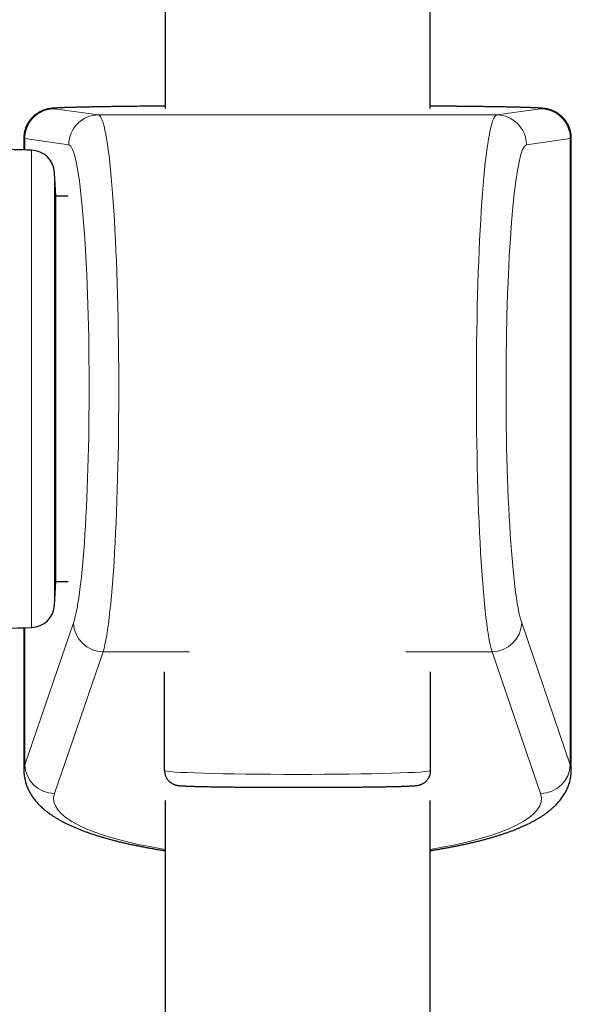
# Model space of a CAD drawing. Header units: millimetres. Extents: x 8 to 969, y 12 to 960.
# Tile 13 of 256: x 379 to 416, y 575 to 642. Entities that reach past the tile are written whole.
import ezdxf

# ---------------------------------------------------------------- set-up
doc = ezdxf.new("R2010")
doc.units = ezdxf.units.MM

msp = doc.modelspace()

# ---------------------------------------------------------------- linework, layer by layer
at = {"color": 7, "linetype": 'Continuous', "lineweight": 30}
for p, q in [((406.721, 635.672), (406.721, 924.47)), ((388.921, 781.239), (388.921, 635.672)), ((379.429, 633.672), (379.429, 632.886)), ((416.212, 591.213), (416.212, 633.672)), ((381.576, 629.774), (381.493, 631.355)), ((382.418, 629.774), (381.576, 629.774)), ((381.576, 603.874), (381.576, 629.774)), ((381.493, 602.293), (381.576, 603.874)), ((381.576, 603.874), (382.418, 603.874)), ((379.429, 600.762), (379.429, 591.213)), ((388.881, 591.166), (388.881, 597.804)), ((406.76, 591.166), (406.76, 597.804)), ((388.921, 589.153), (388.921, 328.666)), ((406.721, 328.666), (406.721, 589.153))]:
    msp.add_line(p, q, dxfattribs=at)
at = {"color": 252, "linetype": 'Continuous', "lineweight": 0}
for p, q in [((381.488, 635.655), (384.44, 635.241)), ((411.202, 635.241), (414.154, 635.655)), ((384.44, 635.241), (411.202, 635.241)), ((379.495, 633.655), (379.495, 632.884)), ((382.447, 633.242), (379.495, 633.655)), ((416.146, 633.655), (413.194, 633.242)), ((416.146, 633.655), (416.146, 591.556)), ((379.943, 600.777), (379.943, 632.871)), ((381.493, 631.355), (381.493, 602.293)), ((379.495, 591.556), (382.763, 601.09)), ((412.878, 601.09), (416.146, 591.556)), ((379.495, 600.764), (379.495, 591.556)), ((384.756, 599.149), (381.488, 589.615)), ((384.756, 599.149), (390.557, 599.149)), ((405.084, 599.149), (410.885, 599.149)), ((414.154, 589.615), (410.885, 599.149))]:
    msp.add_line(p, q, dxfattribs=at)
for centre, radius, start, end in [((381.494, 633.656), 1.999, 90.16805, 180.03349), ((414.148, 633.656), 1.999, 359.96651, 89.8319), ((384.446, 633.243), 1.999, 90.16806, 180.0335), ((411.196, 633.243), 1.999, 359.9665, 89.83194), ((384.777, 601.164), 2.016, 182.10494, 269.39341), ((410.864, 601.164), 2.016, 270.60661, 357.89506), ((381.509, 591.63), 2.016, 182.10487, 269.39351), ((414.132, 591.63), 2.016, 270.60654, 357.89513)]:
    msp.add_arc(centre, radius, start, end, dxfattribs=at)
at = {"color": 7, "linetype": 'Continuous', "lineweight": 30}
for centre, radius, start, end in [((364.846, 133.099), 500, 88.26968, 88.53757), ((379.895, 631.271), 1.6, 3, 88.26968), ((379.895, 602.377), 1.6, 271.73032, 357), ((364.846, 1100.549), 500, 271.30285, 271.73032)]:
    msp.add_arc(centre, radius, start, end, dxfattribs=at)
at = {"color": 252, "linetype": 'Continuous', "lineweight": 0}
for centre, major_axis, ratio, start_param, end_param in [((397.821, 635.672), (16.392, 0), 0.011892, 2.144756, 3.226257), ((397.821, 635.672), (16.392, 0), 0.011892, 6.198521, 7.280022), ((384.423, 616.927), (0, 18.315), 0.0756, 3.384281, 6.271294), ((411.218, 616.927), (0, 18.315), 0.0756, 0.011891, 2.898905), ((397.821, 633.672), (18.392, 0), 0.010599, 3.141593, 3.226257), ((397.821, 633.672), (18.392, 0), 0.010599, 6.198521, 6.283185), ((382.43, 616.927), (0, 16.315), 0.084868, 3.384281, 6.271294), ((413.211, 616.927), (0, 16.315), 0.084868, 0.011891, 2.898905), ((397.821, 591.213), (18.392, 0), 0.220646, 3.056928, 3.141599), ((397.821, 591.166), (8.939, 0), 0.029047, 3.141593, 6.283185), ((397.821, 591.213), (18.392, 0), 0.220646, 0.000003, 0.084665), ((397.821, 589.272), (16.392, 0), 0.247568, 3.056928, 4.13843), ((397.821, 589.272), (16.392, 0), 0.247568, 5.286348, 6.36785)]:
    msp.add_ellipse(centre, major_axis=major_axis, ratio=ratio, start_param=start_param, end_param=end_param, dxfattribs=at)
at = {"color": 7, "linetype": 'Continuous', "lineweight": 30}
for points, knots in [([(388.921, 635.835), (388.864, 635.835), (388.717, 635.834), (388.482, 635.832), (388.216, 635.83), (387.954, 635.827), (387.696, 635.825), (387.442, 635.823), (387.192, 635.82), (386.946, 635.818), (386.704, 635.815), (386.466, 635.812), (386.233, 635.81), (386.004, 635.807), (385.78, 635.804), (385.56, 635.801), (385.345, 635.798), (385.135, 635.795), (384.93, 635.792), (384.729, 635.789), (384.534, 635.786), (384.344, 635.783), (384.159, 635.78), (383.979, 635.776), (383.804, 635.773), (383.634, 635.77), (383.47, 635.766), (383.312, 635.763), (383.158, 635.759), (383.01, 635.756), (382.868, 635.752), (382.731, 635.749), (382.599, 635.745), (382.473, 635.741), (382.352, 635.737), (382.237, 635.733), (382.127, 635.729), (382.022, 635.725), (381.922, 635.721), (381.826, 635.717), (381.734, 635.712), (381.645, 635.707), (381.556, 635.702), (381.463, 635.695), (381.379, 635.688), (381.307, 635.681), (381.255, 635.675), (381.211, 635.669), (381.169, 635.663), (381.129, 635.656), (381.088, 635.649), (381.048, 635.641), (381.007, 635.632), (380.964, 635.622), (380.919, 635.61), (380.873, 635.597), (380.824, 635.582), (380.771, 635.564), (380.716, 635.543), (380.657, 635.52), (380.594, 635.492), (380.527, 635.459), (380.456, 635.422), (380.383, 635.379), (380.307, 635.33), (380.23, 635.275), (380.154, 635.215), (380.078, 635.149), (380.004, 635.078), (379.933, 635.002), (379.866, 634.922), (379.803, 634.838), (379.743, 634.75), (379.688, 634.659), (379.638, 634.565), (379.592, 634.465), (379.549, 634.358), (379.512, 634.246), (379.482, 634.133), (379.458, 634.019), (379.441, 633.905), (379.432, 633.79), (379.428, 633.713), (379.429, 633.673), (379.429, 633.672)], [0, 0, 0, 0, 0.010848, 0.028342, 0.045838, 0.063335, 0.080835, 0.098337, 0.115842, 0.133349, 0.15086, 0.168373, 0.18589, 0.203411, 0.220936, 0.238465, 0.256, 0.273541, 0.291088, 0.308642, 0.326204, 0.343776, 0.361357, 0.378951, 0.396557, 0.414178, 0.431817, 0.449476, 0.467159, 0.48487, 0.502613, 0.520395, 0.538224, 0.55611, 0.574068, 0.592113, 0.610271, 0.628575, 0.647074, 0.665838, 0.684982, 0.7047, 0.725354, 0.747763, 0.774517, 0.790511, 0.801321, 0.810452, 0.818207, 0.824924, 0.830851, 0.836173, 0.841032, 0.845547, 0.849814, 0.853919, 0.857941, 0.861946, 0.865978, 0.870102, 0.874373, 0.878832, 0.88351, 0.888413, 0.893529, 0.898826, 0.904267, 0.909815, 0.91544, 0.921118, 0.926833, 0.932573, 0.938332, 0.944103, 0.949883, 0.955669, 0.962093, 0.968486, 0.97483, 0.981128, 0.987381, 0.993591, 0.999761, 1, 1, 1, 1]), ([(416.212, 633.672), (416.212, 633.707), (416.211, 633.779), (416.201, 633.889), (416.186, 634), (416.165, 634.109), (416.138, 634.216), (416.105, 634.321), (416.067, 634.423), (416.024, 634.522), (415.976, 634.618), (415.923, 634.711), (415.866, 634.8), (415.804, 634.885), (415.739, 634.965), (415.671, 635.042), (415.601, 635.114), (415.528, 635.18), (415.454, 635.242), (415.379, 635.299), (415.304, 635.35), (415.231, 635.396), (415.159, 635.436), (415.091, 635.471), (415.026, 635.502), (414.965, 635.528), (414.908, 635.55), (414.854, 635.569), (414.804, 635.586), (414.756, 635.601), (414.711, 635.613), (414.668, 635.624), (414.628, 635.633), (414.588, 635.642), (414.549, 635.65), (414.511, 635.656), (414.473, 635.663), (414.434, 635.669), (414.392, 635.674), (414.347, 635.68), (414.294, 635.685), (414.225, 635.692), (414.144, 635.698), (414.054, 635.704), (413.966, 635.709), (413.875, 635.714), (413.779, 635.719), (413.677, 635.723), (413.571, 635.727), (413.461, 635.731), (413.347, 635.735), (413.227, 635.739), (413.102, 635.743), (412.972, 635.747), (412.837, 635.751), (412.696, 635.754), (412.55, 635.758), (412.399, 635.761), (412.242, 635.765), (412.08, 635.768), (411.912, 635.772), (411.739, 635.775), (411.561, 635.778), (411.378, 635.782), (411.19, 635.785), (410.997, 635.788), (410.798, 635.791), (410.595, 635.794), (410.387, 635.797), (410.174, 635.8), (409.956, 635.803), (409.733, 635.806), (409.506, 635.809), (409.275, 635.811), (409.039, 635.814), (408.799, 635.817), (408.555, 635.819), (408.306, 635.822), (408.053, 635.824), (407.797, 635.826), (407.537, 635.829), (407.273, 635.831), (407.004, 635.833), (406.82, 635.835), (406.725, 635.835), (406.721, 635.835)], [0, 0, 0, 0, 0.005673, 0.011766, 0.01782, 0.023837, 0.029817, 0.03576, 0.041666, 0.047534, 0.053362, 0.05915, 0.064895, 0.070594, 0.076242, 0.081833, 0.087359, 0.092807, 0.098161, 0.1034, 0.108499, 0.113431, 0.118173, 0.122716, 0.127064, 0.13124, 0.135284, 0.139243, 0.143174, 0.147137, 0.151179, 0.155373, 0.159796, 0.164533, 0.169685, 0.175371, 0.181743, 0.188999, 0.197416, 0.20742, 0.21973, 0.235837, 0.260247, 0.282066, 0.30231, 0.321426, 0.341668, 0.361115, 0.38006, 0.398675, 0.417059, 0.435274, 0.453361, 0.471349, 0.489259, 0.507106, 0.524903, 0.542657, 0.560377, 0.578067, 0.595731, 0.613375, 0.631, 0.64861, 0.666205, 0.683789, 0.701362, 0.718925, 0.73648, 0.754028, 0.771569, 0.789104, 0.806634, 0.824159, 0.84168, 0.859197, 0.87671, 0.89422, 0.911727, 0.929232, 0.946733, 0.964233, 0.98173, 0.999226, 1, 1, 1, 1]), ([(379.43, 591.213), (379.43, 591.182), (379.43, 591.106), (379.437, 590.983), (379.451, 590.845), (379.471, 590.708), (379.497, 590.572), (379.529, 590.438), (379.567, 590.305), (379.612, 590.174), (379.661, 590.044), (379.717, 589.916), (379.779, 589.79), (379.846, 589.665), (379.919, 589.542), (379.998, 589.421), (380.083, 589.3), (380.174, 589.181), (380.271, 589.064), (380.375, 588.947), (380.487, 588.831), (380.606, 588.716), (380.732, 588.601), (380.867, 588.487), (381.01, 588.374), (381.162, 588.262), (381.322, 588.151), (381.49, 588.041), (381.665, 587.934), (381.847, 587.829), (382.035, 587.727), (382.228, 587.627), (382.426, 587.531), (382.628, 587.437), (382.834, 587.347), (383.043, 587.259), (383.257, 587.174), (383.474, 587.091), (383.694, 587.011), (383.918, 586.933), (384.146, 586.857), (384.377, 586.783), (384.612, 586.712), (384.85, 586.642), (385.091, 586.574), (385.337, 586.508), (385.585, 586.443), (385.837, 586.38), (386.092, 586.319), (386.351, 586.26), (386.613, 586.202), (386.878, 586.146), (387.147, 586.091), (387.418, 586.038), (387.693, 585.987), (387.971, 585.937), (388.251, 585.888), (388.535, 585.842), (388.758, 585.806), (388.888, 585.786), (388.921, 585.781)], [0, 0, 0, 0, 0.008381, 0.021011, 0.033642, 0.046295, 0.058993, 0.071758, 0.084614, 0.097587, 0.110703, 0.123992, 0.137483, 0.15121, 0.165209, 0.179518, 0.194177, 0.209229, 0.224718, 0.240688, 0.257182, 0.274236, 0.29188, 0.310129, 0.328975, 0.348386, 0.368302, 0.388634, 0.409275, 0.430113, 0.451044, 0.471963, 0.492803, 0.513525, 0.534105, 0.554533, 0.574806, 0.594925, 0.614895, 0.634725, 0.654421, 0.673992, 0.693446, 0.712791, 0.732034, 0.751181, 0.77024, 0.789216, 0.808114, 0.82694, 0.845698, 0.864391, 0.883025, 0.901602, 0.920125, 0.938599, 0.957025, 0.975406, 0.993745, 1, 1, 1, 1]), ([(388.881, 591.166), (388.882, 591.14), (388.883, 591.088), (388.892, 591.011), (388.907, 590.934), (388.928, 590.86), (388.954, 590.788), (388.985, 590.72), (389.02, 590.654), (389.06, 590.593), (389.103, 590.536), (389.149, 590.483), (389.197, 590.434), (389.246, 590.391), (389.296, 590.352), (389.345, 590.319), (389.393, 590.291), (389.438, 590.267), (389.48, 590.247), (389.519, 590.23), (389.556, 590.217), (389.59, 590.205), (389.622, 590.196), (389.653, 590.188), (389.682, 590.18), (389.711, 590.174), (389.741, 590.169), (389.772, 590.164), (389.807, 590.159), (389.849, 590.153), (389.902, 590.148), (389.965, 590.142), (390.034, 590.137), (390.106, 590.133), (390.182, 590.129), (390.264, 590.124), (390.35, 590.121), (390.44, 590.117), (390.536, 590.113), (390.636, 590.11), (390.742, 590.106), (390.853, 590.103), (390.969, 590.099), (391.09, 590.096), (391.216, 590.093), (391.347, 590.09), (391.484, 590.087), (391.625, 590.084), (391.771, 590.081), (391.922, 590.078), (392.077, 590.076), (392.237, 590.073), (392.401, 590.07), (392.569, 590.068), (392.742, 590.065), (392.918, 590.063), (393.098, 590.061), (393.282, 590.059), (393.47, 590.057), (393.661, 590.055), (393.855, 590.053), (394.053, 590.051), (394.253, 590.049), (394.456, 590.048), (394.662, 590.046), (394.871, 590.045), (395.081, 590.043), (395.294, 590.042), (395.509, 590.041), (395.726, 590.04), (395.944, 590.039), (396.164, 590.038), (396.385, 590.038), (396.607, 590.037), (396.83, 590.037), (397.054, 590.036), (397.278, 590.036), (397.503, 590.036), (397.729, 590.036), (397.954, 590.036), (398.179, 590.036), (398.404, 590.036), (398.628, 590.036), (398.852, 590.037), (399.075, 590.037), (399.297, 590.038), (399.518, 590.039), (399.737, 590.039), (399.955, 590.04), (400.172, 590.041), (400.386, 590.042), (400.598, 590.044), (400.809, 590.045), (401.017, 590.046), (401.222, 590.048), (401.424, 590.05), (401.624, 590.051), (401.821, 590.053), (402.015, 590.055), (402.205, 590.057), (402.392, 590.059), (402.575, 590.061), (402.755, 590.064), (402.93, 590.066), (403.102, 590.068), (403.27, 590.071), (403.433, 590.073), (403.592, 590.076), (403.746, 590.079), (403.896, 590.082), (404.041, 590.085), (404.181, 590.087), (404.316, 590.09), (404.446, 590.094), (404.571, 590.097), (404.691, 590.1), (404.806, 590.103), (404.915, 590.107), (405.019, 590.11), (405.118, 590.114), (405.211, 590.117), (405.299, 590.121), (405.383, 590.125), (405.461, 590.129), (405.535, 590.133), (405.605, 590.137), (405.673, 590.142), (405.743, 590.148), (405.805, 590.155), (405.857, 590.162), (405.894, 590.168), (405.926, 590.173), (405.957, 590.18), (405.988, 590.187), (406.02, 590.196), (406.054, 590.206), (406.09, 590.218), (406.129, 590.233), (406.17, 590.251), (406.214, 590.272), (406.261, 590.298), (406.311, 590.328), (406.362, 590.365), (406.414, 590.407), (406.465, 590.454), (406.514, 590.506), (406.56, 590.563), (406.602, 590.624), (406.64, 590.688), (406.673, 590.755), (406.701, 590.825), (406.725, 590.9), (406.744, 590.978), (406.756, 591.06), (406.76, 591.123), (406.76, 591.158), (406.76, 591.166)], [0, 0, 0, 0, 0.002825, 0.005768, 0.008676, 0.011549, 0.014387, 0.017192, 0.019962, 0.022694, 0.025387, 0.028036, 0.030632, 0.033165, 0.035622, 0.037986, 0.040248, 0.042411, 0.044493, 0.046526, 0.048555, 0.050621, 0.052773, 0.055075, 0.057599, 0.060436, 0.063702, 0.067564, 0.072286, 0.07835, 0.086926, 0.097886, 0.107528, 0.116581, 0.126172, 0.135356, 0.144302, 0.153101, 0.1618, 0.170428, 0.179004, 0.187539, 0.196043, 0.204522, 0.212981, 0.221422, 0.229849, 0.238264, 0.246668, 0.255062, 0.263448, 0.271827, 0.280199, 0.288564, 0.296924, 0.305279, 0.313629, 0.321975, 0.330316, 0.338654, 0.346988, 0.355318, 0.363646, 0.37197, 0.380292, 0.388611, 0.396928, 0.405243, 0.413555, 0.421866, 0.430175, 0.438483, 0.446789, 0.455094, 0.463398, 0.471702, 0.480004, 0.488307, 0.496609, 0.504911, 0.513213, 0.521515, 0.529817, 0.53812, 0.546424, 0.554728, 0.563034, 0.571341, 0.579649, 0.587958, 0.59627, 0.604583, 0.612898, 0.621215, 0.629535, 0.637858, 0.646183, 0.654511, 0.662842, 0.671177, 0.679515, 0.687857, 0.696203, 0.704553, 0.712908, 0.721268, 0.729633, 0.738004, 0.746382, 0.754766, 0.763158, 0.771559, 0.77997, 0.788391, 0.796826, 0.805276, 0.813743, 0.822232, 0.830747, 0.839295, 0.847885, 0.856529, 0.865247, 0.874068, 0.883039, 0.892243, 0.901841, 0.912216, 0.924685, 0.931349, 0.935589, 0.939174, 0.942237, 0.944923, 0.947342, 0.949584, 0.951722, 0.953824, 0.955929, 0.958085, 0.960333, 0.962697, 0.965182, 0.967771, 0.970439, 0.973161, 0.975918, 0.978697, 0.981491, 0.984295, 0.987104, 0.989918, 0.993026, 0.996097, 0.999126, 1, 1, 1, 1]), ([(406.721, 585.781), (406.752, 585.786), (406.879, 585.805), (407.1, 585.84), (407.383, 585.887), (407.663, 585.935), (407.94, 585.985), (408.214, 586.036), (408.484, 586.089), (408.752, 586.144), (409.016, 586.199), (409.277, 586.257), (409.535, 586.316), (409.789, 586.377), (410.04, 586.439), (410.287, 586.503), (410.531, 586.569), (410.771, 586.636), (411.008, 586.705), (411.241, 586.776), (411.471, 586.849), (411.697, 586.924), (411.919, 587.001), (412.138, 587.08), (412.353, 587.162), (412.565, 587.245), (412.773, 587.332), (412.978, 587.421), (413.178, 587.513), (413.376, 587.608), (413.569, 587.707), (413.758, 587.809), (413.943, 587.914), (414.123, 588.023), (414.297, 588.136), (414.465, 588.251), (414.626, 588.37), (414.779, 588.49), (414.923, 588.613), (415.059, 588.737), (415.186, 588.862), (415.304, 588.988), (415.414, 589.115), (415.516, 589.242), (415.61, 589.371), (415.696, 589.5), (415.776, 589.631), (415.849, 589.762), (415.914, 589.895), (415.974, 590.029), (416.026, 590.164), (416.072, 590.3), (416.112, 590.437), (416.145, 590.574), (416.171, 590.713), (416.192, 590.852), (416.205, 590.991), (416.212, 591.111), (416.212, 591.186), (416.211, 591.213)], [0, 0, 0, 0, 0.005877, 0.02417, 0.042501, 0.060874, 0.07929, 0.097751, 0.116262, 0.134823, 0.15344, 0.172113, 0.190848, 0.209649, 0.228518, 0.247462, 0.266484, 0.285591, 0.304788, 0.324081, 0.343478, 0.362986, 0.382612, 0.402365, 0.422254, 0.442286, 0.462469, 0.48281, 0.503311, 0.523972, 0.544785, 0.565731, 0.586776, 0.607862, 0.628884, 0.649733, 0.670286, 0.690418, 0.710022, 0.729022, 0.747376, 0.765079, 0.782149, 0.798624, 0.81455, 0.82998, 0.844965, 0.859555, 0.873798, 0.887736, 0.90141, 0.914857, 0.928109, 0.941196, 0.954148, 0.96699, 0.979745, 0.992438, 1, 1, 1, 1])]:
    msp.add_open_spline(points, degree=3, knots=knots, dxfattribs=at)

doc.saveas('drawing.dxf')
